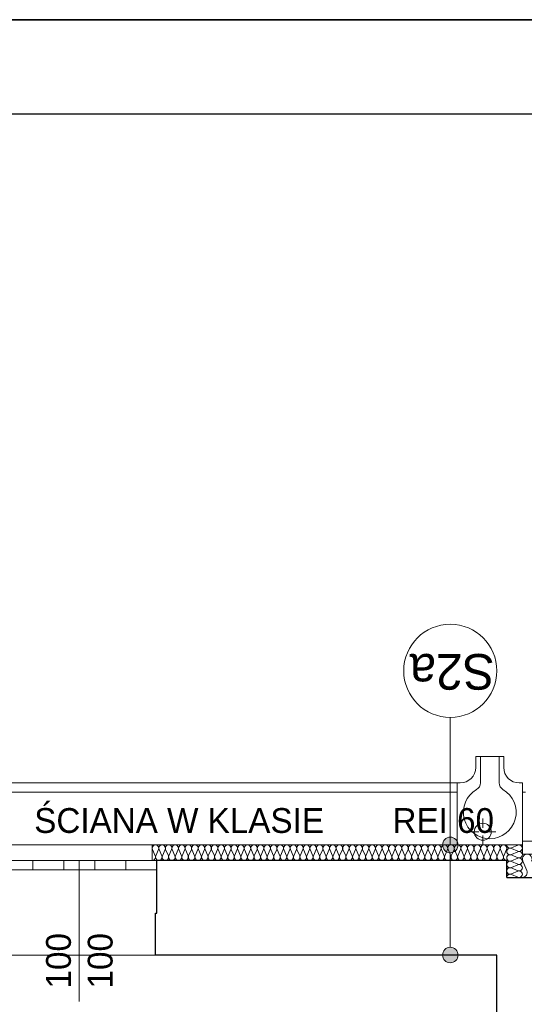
# Model space of a CAD drawing. Extents: x -515158 to -464725, y 20769 to 114053.
# Tile 20 of 69: x -492022 to -488771, y 44120 to 50469. Entities that reach past the tile are written whole.
import ezdxf

# ---------------------------------------------------------------- set-up
doc = ezdxf.new("R2010")
doc.units = 0
doc.header["$MEASUREMENT"] = 0
for name, color, linetype, lineweight in [('#podkład', 252, 'Continuous', 9), ('Arch ocieplenie_Nr_Pióra__44', 252, 'Continuous', 9), ('Arch okna_Nr_Pióra__9', 252, 'Continuous', 9), ('Arch opisy_Nr_Pióra__1', 252, 'Continuous', 25), ('Arch opisy_Nr_Pióra__21', 252, 'Continuous', 9), ('Arch teren_Nr_Pióra__5', 252, 'Continuous', 13), ('Arch teren_Nr_Pióra__9', 252, 'Continuous', 9), ('Arch wykończenie_Nr_Pióra__3', 252, 'Continuous', 18), ('INWENT DACH_Nr_Pióra__21', 252, 'Continuous', 9), ('INWENT WYMIARY_Nr_Pióra__21', 252, 'Continuous', 9), ('INWENT. OKNA_Nr_Pióra__21', 252, 'Continuous', 9), ('INWENT. OKNA_Nr_Pióra__5', 252, 'Continuous', 13), ('INWENT.ŚCIANY_Nr_Pióra__1', 252, 'Continuous', 25), ('INWENT.ŚCIANY_Nr_Pióra__21', 252, 'Continuous', 9)]:
    doc.layers.add(name, color=color, linetype=linetype, lineweight=lineweight)
doc.layers.add('_TABELA', color=7, linetype='Continuous')
doc.styles.add('GENERATED_STYLE_1', font='txt')
doc.styles.add('GENERATED_STYLE_7', font='txt')

# ---------------------------------------------------------------- blocks, each defined once
blk = doc.blocks.new('parter')
at = {"layer": 'Arch opisy_Nr_Pióra__21', "linetype": 'Continuous'}
for points in [[(-489197.8, 45147.6), (-489201.6, 45166.8), (-489212.5, 45183), (-489228.7, 45193.8), (-489247.8, 45197.6), (-489267, 45193.8), (-489283.2, 45183), (-489294, 45166.8), (-489297.8, 45147.6), (-489294, 45128.5), (-489283.2, 45112.3), (-489267, 45101.4), (-489247.8, 45097.6), (-489228.7, 45101.4), (-489212.5, 45112.3), (-489201.6, 45128.5)], [(-489197.8, 44437.6), (-489201.6, 44456.8), (-489212.5, 44473), (-489228.7, 44483.8), (-489247.8, 44487.6), (-489267, 44483.8), (-489283.2, 44473), (-489294, 44456.8), (-489297.8, 44437.6), (-489294, 44418.5), (-489283.2, 44402.3), (-489267, 44391.4), (-489247.8, 44387.6), (-489228.7, 44391.4), (-489212.5, 44402.3), (-489201.6, 44418.5)]]:
    blk.add_hatch(color=252, dxfattribs=at).paths.add_polyline_path(points, flags=0)
at = {"layer": 'Arch ocieplenie_Nr_Pióra__44', "color": 252, "linetype": 'Continuous'}
for p, q in [((-488813.1, 45145.9), (-488853.5, 45128.4)), ((-491166.5, 45117.8), (-491148.9, 45077.4)), ((-491145.4, 45077.4), (-491127.8, 45117.8)), ((-491124.2, 45117.8), (-491106.6, 45077.4)), ((-491103.1, 45077.4), (-491085.5, 45117.8)), ((-491081.9, 45117.8), (-491064.3, 45077.4)), ((-491060.8, 45077.4), (-491043.2, 45117.8)), ((-491039.6, 45117.8), (-491022, 45077.4)), ((-491018.4, 45077.4), (-491000.8, 45117.8)), ((-490997.3, 45117.8), (-490979.7, 45077.4)), ((-490976.1, 45077.4), (-490958.5, 45117.8)), ((-490955, 45117.8), (-490937.4, 45077.4)), ((-490933.8, 45077.4), (-490916.2, 45117.8)), ((-490912.7, 45117.8), (-490895.1, 45077.4)), ((-490891.5, 45077.4), (-490873.9, 45117.8)), ((-490870.3, 45117.8), (-490852.7, 45077.4)), ((-490849.2, 45077.4), (-490831.6, 45117.8)), ((-490828, 45117.8), (-490810.4, 45077.4)), ((-490806.9, 45077.4), (-490789.3, 45117.8)), ((-490785.7, 45117.8), (-490768.1, 45077.4)), ((-490764.6, 45077.4), (-490747, 45117.8)), ((-490743.4, 45117.8), (-490725.8, 45077.4)), ((-490722.2, 45077.4), (-490704.6, 45117.8)), ((-490701.1, 45117.8), (-490683.5, 45077.4)), ((-490679.9, 45077.4), (-490662.3, 45117.8)), ((-490658.8, 45117.8), (-490641.2, 45077.4)), ((-490637.6, 45077.4), (-490620, 45117.8)), ((-490616.5, 45117.8), (-490598.9, 45077.4)), ((-490595.3, 45077.4), (-490577.7, 45117.8)), ((-490574.1, 45117.8), (-490556.5, 45077.4)), ((-490553, 45077.4), (-490535.4, 45117.8)), ((-490531.8, 45117.8), (-490514.2, 45077.4)), ((-490510.7, 45077.4), (-490493.1, 45117.8)), ((-490489.5, 45117.8), (-490471.9, 45077.4)), ((-490468.4, 45077.4), (-490450.8, 45117.8)), ((-490447.2, 45117.8), (-490429.6, 45077.4)), ((-490426, 45077.4), (-490408.4, 45117.8)), ((-490404.9, 45117.8), (-490387.3, 45077.4)), ((-490383.7, 45077.4), (-490366.1, 45117.8)), ((-490362.6, 45117.8), (-490345, 45077.4)), ((-490341.4, 45077.4), (-490323.8, 45117.8)), ((-490320.3, 45117.8), (-490302.6, 45077.4)), ((-490299.1, 45077.4), (-490281.5, 45117.8)), ((-490277.9, 45117.8), (-490260.3, 45077.4)), ((-490256.8, 45077.4), (-490239.2, 45117.8)), ((-490235.6, 45117.8), (-490218, 45077.4)), ((-490214.5, 45077.4), (-490196.9, 45117.8)), ((-490193.3, 45117.8), (-490175.7, 45077.4)), ((-490172.2, 45077.4), (-490154.5, 45117.8)), ((-490151, 45117.8), (-490133.4, 45077.4)), ((-490129.8, 45077.4), (-490112.2, 45117.8)), ((-490108.7, 45117.8), (-490091.1, 45077.4)), ((-490087.5, 45077.4), (-490069.9, 45117.8)), ((-490066.4, 45117.8), (-490048.8, 45077.4)), ((-490045.2, 45077.4), (-490027.6, 45117.8)), ((-490024, 45117.8), (-490006.4, 45077.4)), ((-490002.9, 45077.4), (-489985.3, 45117.8)), ((-489981.7, 45117.8), (-489964.1, 45077.4)), ((-489960.6, 45077.4), (-489943, 45117.8)), ((-489939.4, 45117.8), (-489921.8, 45077.4)), ((-489918.3, 45077.4), (-489900.7, 45117.8)), ((-489897.1, 45117.8), (-489879.5, 45077.4)), ((-489875.9, 45077.4), (-489858.3, 45117.8)), ((-489854.8, 45117.8), (-489837.2, 45077.4)), ((-489833.6, 45077.4), (-489816, 45117.8)), ((-489812.5, 45117.8), (-489794.9, 45077.4)), ((-489791.3, 45077.4), (-489773.7, 45117.8)), ((-489770.2, 45117.8), (-489752.6, 45077.4)), ((-489749, 45077.4), (-489731.4, 45117.8)), ((-489727.8, 45117.8), (-489710.2, 45077.4)), ((-489706.7, 45077.4), (-489689.1, 45117.8)), ((-489685.5, 45117.8), (-489667.9, 45077.4)), ((-489664.4, 45077.4), (-489646.8, 45117.8)), ((-489643.2, 45117.8), (-489625.6, 45077.4)), ((-489622.1, 45077.4), (-489604.5, 45117.8)), ((-489600.9, 45117.8), (-489583.3, 45077.4)), ((-489579.7, 45077.4), (-489562.1, 45117.8)), ((-489558.6, 45117.8), (-489541, 45077.4)), ((-489537.4, 45077.4), (-489519.8, 45117.8)), ((-489516.3, 45117.8), (-489498.7, 45077.4)), ((-489495.1, 45077.4), (-489477.5, 45117.8)), ((-489474, 45117.8), (-489456.4, 45077.4)), ((-489452.8, 45077.4), (-489435.2, 45117.8)), ((-489431.6, 45117.8), (-489414, 45077.4)), ((-489410.5, 45077.4), (-489392.9, 45117.8)), ((-489389.3, 45117.8), (-489371.7, 45077.4)), ((-489368.2, 45077.4), (-489350.6, 45117.8)), ((-489347, 45117.8), (-489329.4, 45077.4)), ((-489325.9, 45077.4), (-489308.3, 45117.8)), ((-489304.7, 45117.8), (-489287.1, 45077.4)), ((-489283.5, 45077.4), (-489265.9, 45117.8)), ((-489262.4, 45117.8), (-489244.8, 45077.4)), ((-489241.2, 45077.4), (-489223.6, 45117.8)), ((-489220.1, 45117.8), (-489202.5, 45077.4)), ((-489198.9, 45077.4), (-489181.3, 45117.8)), ((-489177.8, 45117.8), (-489160.1, 45077.4)), ((-489156.6, 45077.4), (-489139, 45117.8)), ((-489135.4, 45117.8), (-489117.8, 45077.4)), ((-489114.3, 45077.4), (-489096.7, 45117.8)), ((-489093.1, 45117.8), (-489075.5, 45077.4)), ((-489072, 45077.4), (-489054.4, 45117.8)), ((-489050.8, 45117.8), (-489033.2, 45077.4)), ((-489029.7, 45077.4), (-489012, 45117.8)), ((-489008.5, 45117.8), (-488990.9, 45077.4)), ((-488987.3, 45077.4), (-488969.7, 45117.8)), ((-488966.2, 45117.8), (-488948.6, 45077.4)), ((-488945, 45077.4), (-488927.4, 45117.8)), ((-488923.9, 45117.8), (-488906.3, 45077.4)), ((-488902.7, 45077.4), (-488885.1, 45117.8)), ((-488853.5, 45124.9), (-488813.1, 45107.4)), ((-488813.1, 45103.9), (-488853.5, 45086.4)), ((-488853.5, 45082.9), (-488813.1, 45065.4)), ((-488813.1, 45061.9), (-488853.5, 45044.4)), ((-488853.5, 45040.9), (-488813.1, 45023.4)), ((-488813.1, 45019.9), (-488853.5, 45002.4)), ((-488780.7, 45042.9), (-488754.8, 44982.3)), ((-488853.5, 44998.9), (-488813.1, 44981.4)), ((-488813.1, 44977.9), (-488853.5, 44960.4)), ((-488853.5, 44956.9), (-488813.1, 44939.4))]:
    blk.add_line(p, q, dxfattribs=at)
for centre, major_axis, ratio, start_param, end_param in [((-491147.2, 45126.4), (0, 21.3), 0.994809, 4.299595, 8.266775), ((-491104.9, 45126.4), (0, 21.3), 0.994809, 4.299595, 8.266775), ((-491062.5, 45126.4), (0, 21.3), 0.994809, 4.299595, 8.266775), ((-491020.2, 45126.4), (0, 21.3), 0.994809, 4.299595, 8.266775), ((-490977.9, 45126.4), (0, 21.3), 0.994809, 4.299595, 8.266775), ((-490935.6, 45126.4), (0, 21.3), 0.994809, 4.299595, 8.266775), ((-490893.3, 45126.4), (0, 21.3), 0.994809, 4.299595, 8.266775), ((-490851, 45126.4), (0, 21.3), 0.994809, 4.299595, 8.266775), ((-490808.6, 45126.4), (0, 21.3), 0.994809, 4.299595, 8.266775), ((-490766.3, 45126.4), (0, 21.3), 0.994809, 4.299595, 8.266775), ((-490724, 45126.4), (0, 21.3), 0.994809, 4.299595, 8.266775), ((-490681.7, 45126.4), (0, 21.3), 0.994809, 4.299595, 8.266775), ((-490639.4, 45126.4), (0, 21.3), 0.994809, 4.299595, 8.266775), ((-490597.1, 45126.4), (0, 21.3), 0.994809, 4.299595, 8.266775), ((-490554.8, 45126.4), (0, 21.3), 0.994809, 4.299595, 8.266775), ((-490512.4, 45126.4), (0, 21.3), 0.994809, 4.299595, 8.266775), ((-490470.1, 45126.4), (0, 21.3), 0.994809, 4.299595, 8.266775), ((-490427.8, 45126.4), (0, 21.3), 0.994809, 4.299595, 8.266775), ((-490385.5, 45126.4), (0, 21.3), 0.994809, 4.299595, 8.266775), ((-490343.2, 45126.4), (0, 21.3), 0.994809, 4.299595, 8.266775), ((-490300.9, 45126.4), (0, 21.3), 0.994809, 4.299595, 8.266775), ((-490258.6, 45126.4), (0, 21.3), 0.994809, 4.299595, 8.266775), ((-490216.2, 45126.4), (0, 21.3), 0.994809, 4.299595, 8.266775), ((-490173.9, 45126.4), (0, 21.3), 0.994809, 4.299595, 8.266775), ((-490131.6, 45126.4), (0, 21.3), 0.994809, 4.299595, 8.266775), ((-490089.3, 45126.4), (0, 21.3), 0.994809, 4.299595, 8.266775), ((-490047, 45126.4), (0, 21.3), 0.994809, 4.299595, 8.266775), ((-490004.7, 45126.4), (0, 21.3), 0.994809, 4.299595, 8.266775), ((-489962.4, 45126.4), (0, 21.3), 0.994809, 4.299595, 8.266775), ((-489920, 45126.4), (0, 21.3), 0.994809, 4.299595, 8.266775), ((-489877.7, 45126.4), (0, 21.3), 0.994809, 4.299595, 8.266775), ((-489835.4, 45126.4), (0, 21.3), 0.994809, 4.299595, 8.266775), ((-489793.1, 45126.4), (0, 21.3), 0.994809, 4.299595, 8.266775), ((-489750.8, 45126.4), (0, 21.3), 0.994809, 4.299595, 8.266775), ((-489708.5, 45126.4), (0, 21.3), 0.994809, 4.299595, 8.266775), ((-489666.1, 45126.4), (0, 21.3), 0.994809, 4.299595, 8.266775), ((-489623.8, 45126.4), (0, 21.3), 0.994809, 4.299595, 8.266775), ((-489581.5, 45126.4), (0, 21.3), 0.994809, 4.299595, 8.266775), ((-489539.2, 45126.4), (0, 21.3), 0.994809, 4.299595, 8.266775), ((-489496.9, 45126.4), (0, 21.3), 0.994809, 4.299595, 8.266775), ((-489454.6, 45126.4), (0, 21.3), 0.994809, 4.299595, 8.266775), ((-489412.3, 45126.4), (0, 21.3), 0.994809, 4.299595, 8.266775), ((-489369.9, 45126.4), (0, 21.3), 0.994809, 4.299595, 8.266775), ((-489327.6, 45126.4), (0, 21.3), 0.994809, 4.299595, 8.266775), ((-489285.3, 45126.4), (0, 21.3), 0.994809, 4.299595, 8.266775), ((-489243, 45126.4), (0, 21.3), 0.994809, 4.299595, 8.266775), ((-489200.7, 45126.4), (0, 21.3), 0.994809, 4.299595, 8.266775), ((-489158.4, 45126.4), (0, 21.3), 0.994809, 4.299595, 8.266775), ((-489116.1, 45126.4), (0, 21.3), 0.994809, 4.299595, 8.266775), ((-489073.7, 45126.4), (0, 21.3), 0.994809, 4.299595, 8.266775), ((-489031.4, 45126.4), (0, 21.3), 0.994809, 4.299595, 8.266775), ((-488989.1, 45126.4), (0, 21.3), 0.994809, 4.299595, 8.266775), ((-488946.8, 45126.4), (0, 21.3), 0.994809, 4.299595, 8.266775), ((-488904.5, 45126.4), (0, 21.3), 0.994809, 4.299595, 8.266775), ((-488862.1, 45147.6), (21.3, 0), 0.987408, 3.141593, 5.125182), ((-488804.6, 45126.6), (21.3, 0), 0.987408, 4.299595, 8.266775), ((-488862.1, 45105.6), (21.3, 0), 0.987408, 1.158004, 5.125183), ((-488862.1, 45063.6), (21.3, 0), 0.987408, 1.158004, 5.125183), ((-488804.6, 45084.6), (21.3, 0), 0.987408, 4.299595, 8.266775), ((-488752.2, 45055.7), (0, 31.9), 0.975653, 4.299595, 8.266775), ((-491168.3, 45068.9), (0, 21.3), 0.994809, 3.141593, 5.125182), ((-491126, 45068.9), (0, 21.3), 0.994809, 1.158004, 5.125183), ((-491083.7, 45068.9), (0, 21.3), 0.994809, 1.158004, 5.125183), ((-491041.4, 45068.9), (0, 21.3), 0.994809, 1.158004, 5.125183), ((-490999.1, 45068.9), (0, 21.3), 0.994809, 1.158004, 5.125183), ((-490956.8, 45068.9), (0, 21.3), 0.994809, 1.158004, 5.125183), ((-490914.4, 45068.9), (0, 21.3), 0.994809, 1.158004, 5.125183), ((-490872.1, 45068.9), (0, 21.3), 0.994809, 1.158004, 5.125183), ((-490829.8, 45068.9), (0, 21.3), 0.994809, 1.158004, 5.125183), ((-490787.5, 45068.9), (0, 21.3), 0.994809, 1.158004, 5.125183), ((-490745.2, 45068.9), (0, 21.3), 0.994809, 1.158004, 5.125183), ((-490702.9, 45068.9), (0, 21.3), 0.994809, 1.158004, 5.125183), ((-490660.5, 45068.9), (0, 21.3), 0.994809, 1.158004, 5.125183), ((-490618.2, 45068.9), (0, 21.3), 0.994809, 1.158004, 5.125183), ((-490575.9, 45068.9), (0, 21.3), 0.994809, 1.158004, 5.125183), ((-490533.6, 45068.9), (0, 21.3), 0.994809, 1.158004, 5.125183), ((-490491.3, 45068.9), (0, 21.3), 0.994809, 1.158004, 5.125183), ((-490449, 45068.9), (0, 21.3), 0.994809, 1.158004, 5.125183), ((-490406.7, 45068.9), (0, 21.3), 0.994809, 1.158004, 5.125183), ((-490364.3, 45068.9), (0, 21.3), 0.994809, 1.158004, 5.125183), ((-490322, 45068.9), (0, 21.3), 0.994809, 1.158004, 5.125183), ((-490279.7, 45068.9), (0, 21.3), 0.994809, 1.158004, 5.125183), ((-490237.4, 45068.9), (0, 21.3), 0.994809, 1.158004, 5.125183), ((-490195.1, 45068.9), (0, 21.3), 0.994809, 1.158004, 5.125183), ((-490152.8, 45068.9), (0, 21.3), 0.994809, 1.158004, 5.125183), ((-490110.5, 45068.9), (0, 21.3), 0.994809, 1.158004, 5.125183), ((-490068.1, 45068.9), (0, 21.3), 0.994809, 1.158004, 5.125183), ((-490025.8, 45068.9), (0, 21.3), 0.994809, 1.158004, 5.125183), ((-489983.5, 45068.9), (0, 21.3), 0.994809, 1.158004, 5.125183), ((-489941.2, 45068.9), (0, 21.3), 0.994809, 1.158004, 5.125183), ((-489898.9, 45068.9), (0, 21.3), 0.994809, 1.158004, 5.125183), ((-489856.6, 45068.9), (0, 21.3), 0.994809, 1.158004, 5.125183), ((-489814.3, 45068.9), (0, 21.3), 0.994809, 1.158004, 5.125183), ((-489771.9, 45068.9), (0, 21.3), 0.994809, 1.158004, 5.125183), ((-489729.6, 45068.9), (0, 21.3), 0.994809, 1.158004, 5.125183), ((-489687.3, 45068.9), (0, 21.3), 0.994809, 1.158004, 5.125183), ((-489645, 45068.9), (0, 21.3), 0.994809, 1.158004, 5.125183), ((-489602.7, 45068.9), (0, 21.3), 0.994809, 1.158004, 5.125183), ((-489560.4, 45068.9), (0, 21.3), 0.994809, 1.158004, 5.125183), ((-489518, 45068.9), (0, 21.3), 0.994809, 1.158004, 5.125183), ((-489475.7, 45068.9), (0, 21.3), 0.994809, 1.158004, 5.125183), ((-489433.4, 45068.9), (0, 21.3), 0.994809, 1.158004, 5.125183), ((-489391.1, 45068.9), (0, 21.3), 0.994809, 1.158004, 5.125183), ((-489348.8, 45068.9), (0, 21.3), 0.994809, 1.158004, 5.125183), ((-489306.5, 45068.9), (0, 21.3), 0.994809, 1.158004, 5.125183), ((-489264.2, 45068.9), (0, 21.3), 0.994809, 1.158004, 5.125183), ((-489221.8, 45068.9), (0, 21.3), 0.994809, 1.158004, 5.125183), ((-489179.5, 45068.9), (0, 21.3), 0.994809, 1.158004, 5.125183), ((-489137.2, 45068.9), (0, 21.3), 0.994809, 1.158004, 5.125183), ((-489094.9, 45068.9), (0, 21.3), 0.994809, 1.158004, 5.125183), ((-489052.6, 45068.9), (0, 21.3), 0.994809, 1.158004, 5.125183), ((-489010.3, 45068.9), (0, 21.3), 0.994809, 1.158004, 5.125183), ((-488968, 45068.9), (0, 21.3), 0.994809, 1.158004, 5.125183), ((-488925.6, 45068.9), (0, 21.3), 0.994809, 1.158004, 5.125183), ((-488883.3, 45068.9), (0, 21.3), 0.994809, 1.158004, 3.141593), ((-488862.1, 45021.6), (21.3, 0), 0.987408, 1.158004, 5.125183), ((-488804.6, 45042.6), (21.3, 0), 0.987408, 4.299595, 8.266775), ((-488804.6, 45000.6), (21.3, 0), 0.987408, 4.299595, 8.266775), ((-488862.1, 44979.6), (21.3, 0), 0.987408, 1.158004, 5.125183), ((-488862.1, 44937.6), (21.3, 0), 0.987408, 1.158004, 3.141593), ((-488804.6, 44958.6), (21.3, 0), 0.987408, 4.299595, 8.266775), ((-488783.3, 44969.5), (0, 31.9), 0.975653, 3.141593, 5.125182)]:
    blk.add_ellipse(centre, major_axis=major_axis, ratio=ratio, start_param=start_param, end_param=end_param, dxfattribs=at)
at = {"layer": 'Arch okna_Nr_Pióra__9', "color": 252, "linetype": 'Continuous'}
for p, q in [((-492138.3, 45047.6), (-491138.3, 45047.6)), ((-491938.3, 44987.6), (-491938.3, 45047.6)), ((-491738.3, 44987.6), (-491738.3, 45047.6)), ((-491538.3, 44987.6), (-491538.3, 45047.6)), ((-491338.3, 44987.6), (-491338.3, 45047.6)), ((-491138.3, 44987.6), (-491138.3, 45047.6)), ((-492138.3, 44987.6), (-491138.3, 44987.6))]:
    blk.add_line(p, q, dxfattribs=at)
at = {"layer": 'Arch opisy_Nr_Pióra__21', "color": 252, "linetype": 'Continuous'}
for p, q in [((-489247.8, 45147.6), (-489247.8, 45970.2)), ((-489247.8, 44487.6), (-489247.8, 45097.6))]:
    blk.add_line(p, q, dxfattribs=at)
for centre, radius in [((-489247.8, 46270.2), 300), ((-489247.8, 45147.6), 50), ((-489247.8, 44437.6), 50)]:
    blk.add_circle(centre, radius, dxfattribs=at)
at = {"layer": 'Arch teren_Nr_Pióra__5', "color": 252, "linetype": 'Continuous'}
for p, q in [((-496498.3, 45547.6), (-489203.3, 45547.6)), ((-496558.3, 45487.6), (-489203.3, 45487.6))]:
    blk.add_line(p, q, dxfattribs=at)
at = {"layer": 'Arch teren_Nr_Pióra__9', "color": 252, "linetype": 'Continuous'}
for p, q in [((-489083.3, 45647.6), (-489083.3, 45717.6)), ((-489083.3, 45717.6), (-488903.3, 45717.6)), ((-489053.3, 45548.2), (-489053.3, 45717.6)), ((-488933.3, 45548.2), (-488933.3, 45717.6)), ((-488903.3, 45647.6), (-488903.3, 45717.6)), ((-489203.3, 45547.6), (-489183.3, 45547.6)), ((-489203.3, 45147.6), (-489203.3, 45547.6)), ((-488803.3, 45547.6), (-488783.3, 45547.6)), ((-488783.3, 45147.6), (-488783.3, 45547.6)), ((-488783.3, 45487.6), (-488763.3, 45487.6)), ((-488783.3, 45087.6), (-488783.3, 45487.6)), ((-489203.3, 45147.6), (-488783.3, 45147.6)), ((-488783.3, 45087.6), (-488363.3, 45087.6))]:
    blk.add_line(p, q, dxfattribs=at)
for centre, radius, start, end in [((-489183.3, 45647.6), 100, 270, 0), ((-488803.3, 45647.6), 100, 180, 270), ((-489103.3, 45548.2), 50, 300, 0), ((-488883.3, 45548.2), 50, 180, 240), ((-488993.3, 45357.6), 170, 120, 60)]:
    blk.add_arc(centre, radius, start, end, dxfattribs=at)
at = {"layer": 'Arch wykończenie_Nr_Pióra__3', "color": 252, "linetype": 'Continuous'}
for p, q in [((-491168.3, 45047.6), (-491168.3, 45147.6)), ((-488783.3, 45147.6), (-491168.3, 45147.6)), ((-488783.3, 45087.6), (-488783.3, 45147.6)), ((-487418.3, 45087.6), (-488783.3, 45087.6))]:
    blk.add_line(p, q, dxfattribs=at)
at = {"layer": 'INWENT DACH_Nr_Pióra__21', "color": 252, "linetype": 'Continuous'}
for p, q in [((-489038.3, 45257.6), (-489038.3, 45317.6)), ((-489063.3, 45232.6), (-489123.3, 45232.6)), ((-489038.3, 45207.6), (-489038.3, 45147.6)), ((-489013.3, 45232.6), (-488953.3, 45232.6)), ((-488723.3, 45172.6), (-488783.3, 45172.6))]:
    blk.add_line(p, q, dxfattribs=at)
blk.add_circle((-489038.3, 45232.6), 55, dxfattribs=at)
at = {"layer": 'INWENT. OKNA_Nr_Pióra__5', "color": 252, "linetype": 'Continuous'}
blk.add_line((-491638.3, 45047.6), (-491638.3, 44137.6), dxfattribs=at)
at = {"layer": 'INWENT.ŚCIANY_Nr_Pióra__1', "color": 252, "linetype": 'Continuous'}
for p, q in [((-488883.3, 45047.6), (-491138.3, 45047.6)), ((-491138.3, 44707.6), (-491138.3, 45047.6)), ((-488883.3, 44937.6), (-488883.3, 45047.6)), ((-488883.3, 44937.6), (-487433.3, 44937.6)), ((-491148.3, 44707.6), (-491138.3, 44707.6)), ((-491148.3, 44437.6), (-491148.3, 44707.6)), ((-488948.3, 44437.6), (-491148.3, 44437.6)), ((-488948.3, 38537.6), (-488948.3, 44437.6))]:
    blk.add_line(p, q, dxfattribs=at)
at = {"layer": 'INWENT.ŚCIANY_Nr_Pióra__21', "color": 252, "linetype": 'Continuous'}
for p, q in [((-492108.3, 45147.6), (-491168.3, 45147.6)), ((-492648.3, 44437.6), (-491148.3, 44437.6))]:
    blk.add_line(p, q, dxfattribs=at)
at = {"layer": 'Arch opisy_Nr_Pióra__1', "color": 252, "linetype": 'Continuous', "style": 'GENERATED_STYLE_7'}
blk.add_text('S2a', height=230, rotation=180, dxfattribs=at).set_placement((-488963.1, 46378.8))
at = {"layer": 'INWENT WYMIARY_Nr_Pióra__21', "color": 252, "linetype": 'Continuous', "style": 'GENERATED_STYLE_1'}
for s, p in [('ŚCIANA W KLASIE', (-491928.6, 45225)), ('REI 60', (-489620, 45225))]:
    blk.add_text(s, height=160, dxfattribs=at).set_placement(p)
at = {"layer": 'INWENT. OKNA_Nr_Pióra__21', "color": 252, "linetype": 'Continuous', "style": 'GENERATED_STYLE_7'}
for p in [(-491692.5, 44222.2), (-491423.8, 44222.2)]:
    blk.add_text('100', height=160, rotation=90, dxfattribs=at).set_placement(p)

msp = doc.modelspace()

# ---------------------------------------------------------------- linework, layer by layer
at = {"layer": '_TABELA', "color": 7}
msp.add_lwpolyline([(-512477.4, 50468.9), (-470477.4, 50468.9), (-512477.4, 50468.9), (-512477.4, 20768.9), (-470477.4, 20768.9), (-470477.4, 50468.9)], dxfattribs=at)
msp.add_lwpolyline([(-471077.4, 49858.9), (-509977.4, 49858.9), (-509977.4, 21378.9), (-471077.4, 21378.9)], close=True, dxfattribs=at)

# ---------------------------------------------------------------- block references
at = {"layer": '#podkład'}
msp.add_blockref('parter', (0, 0), dxfattribs=at)

doc.saveas('drawing.dxf')
